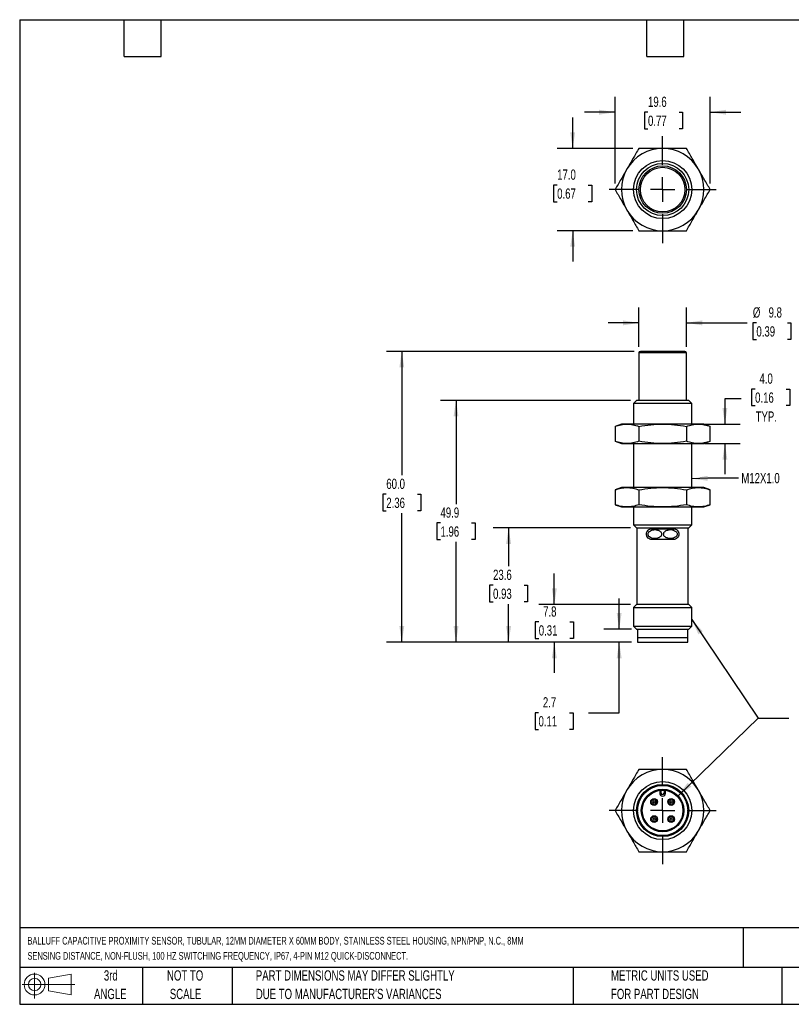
# Model space of a CAD drawing. Header units: millimetres. Extents: x 6 to 273, y 6 to 210.
# Tile 1 of 2: x 6 to 166, y 6 to 210. Entities that reach past the tile are written whole.
import ezdxf

# ---------------------------------------------------------------- set-up
doc = ezdxf.new("R2010")
doc.units = ezdxf.units.MM
doc.linetypes.add('CENTERX2', pattern=[20.32, 12.7, -2.54, 2.54, -2.54])
doc.layers.add('CENTER', color=40, linetype='CENTERX2')
doc.layers.add('DIMENSIONS', color=140, linetype='Continuous', lineweight=25)
doc.layers.add('TEXT', color=140, linetype='Continuous', lineweight=25)
doc.styles.add('SLDTEXTSTYLE0', font='TXT', dxfattribs={"width": 0.7})
doc.dimstyles.new('SLDDIMSTYLE0', dxfattribs={"dimtxt": 2.158008, "dimasz": 3.302, "dimexe": 0, "dimexo": 0.0625, "dimgap": 0.539502, "dimtad": 0, "dimtih": 1, "dimtoh": 1, "dimrnd": 1e-09, "dimzin": 4, "dimdsep": 46, "dimtxsty": 'SLDTEXTSTYLE0', "dimsah": 1, "dimcen": 0.09, "dimadec": 0, "dimazin": 1, "dimtfac": 1, "dimtmove": 0, "dimatfit": 0, "dimfxl": 0, "dimfrac": 2, "dimtolj": 1, "dimtzin": 12, "dimarcsym": 0})
doc.dimstyles.new('SLDDIMSTYLE1', dxfattribs={"dimtxt": 2.158008, "dimasz": 3.302, "dimexe": 0, "dimexo": 0.0625, "dimgap": 0.539502, "dimtad": 0, "dimtih": 1, "dimtoh": 1, "dimrnd": 1e-09, "dimzin": 12, "dimdsep": 46, "dimtxsty": 'SLDTEXTSTYLE0', "dimsah": 1, "dimcen": 0.09, "dimadec": 0, "dimazin": 3, "dimtfac": 1, "dimtmove": 0, "dimatfit": 0, "dimfxl": 0, "dimfrac": 2, "dimtolj": 1, "dimtzin": 12, "dimarcsym": 0})
doc.dimstyles.new('SLDDIMSTYLE2', dxfattribs={"dimtxt": 2.158008, "dimasz": 3.302, "dimexe": 0, "dimexo": 0.0625, "dimgap": 0.539502, "dimtad": 0, "dimtih": 1, "dimtoh": 1, "dimrnd": 1e-09, "dimzin": 12, "dimdsep": 46, "dimtxsty": 'SLDTEXTSTYLE0', "dimsah": 1, "dimcen": 0.09, "dimadec": 0, "dimazin": 3, "dimtfac": 1, "dimtofl": 0, "dimtmove": 0, "dimatfit": 3, "dimfxl": 0, "dimfrac": 2, "dimtolj": 1, "dimtzin": 12, "dimarcsym": 0})
doc.dimstyles.new('SLDDIMSTYLE3', dxfattribs={"dimtxt": 2.158008, "dimasz": 3.302, "dimexe": 0, "dimexo": 0.0625, "dimgap": 0.539502, "dimtad": 0, "dimtih": 1, "dimtoh": 1, "dimrnd": 1e-09, "dimzin": 4, "dimdsep": 46, "dimtxsty": 'SLDTEXTSTYLE0', "dimsah": 1, "dimcen": 0.09, "dimadec": 0, "dimazin": 1, "dimtfac": 1, "dimtofl": 0, "dimtmove": 0, "dimatfit": 3, "dimfxl": 0, "dimfrac": 2, "dimtolj": 1, "dimtzin": 12, "dimarcsym": 0})
doc.dimstyles.new('SLDDIMSTYLE4', dxfattribs={"dimtxt": 0.18, "dimasz": 3.302, "dimexe": 0, "dimexo": 0.0625, "dimgap": 0, "dimtad": 0, "dimtih": 1, "dimtoh": 1, "dimdec": 0, "dimrnd": 1e-09, "dimzin": 0, "dimdsep": 46, "dimtxsty": 'Standard', "dimsah": 1, "dimcen": 0.09, "dimadec": 0, "dimazin": 0, "dimtfac": 3.302, "dimtdec": 0, "dimtofl": 0, "dimtmove": 0, "dimatfit": 3, "dimfxl": 0, "dimfrac": 2, "dimtolj": 1, "dimtzin": 0, "dimarcsym": 0})

# ---------------------------------------------------------------- blocks, each defined once
blk = doc.blocks.new('Block11')
at = {"color": 7, "linetype": 'Continuous', "lineweight": 18}
for p, q in [((2.59, 5.31), (2.59, 0)), ((5.48, 4.17), (10.18, 5.03)), ((5.48, 1.6), (5.48, 4.17)), ((10.18, 5.03), (10.18, 0.73)), ((0, 2.88), (10.87, 2.88)), ((5.48, 1.6), (10.18, 0.73))]:
    blk.add_line(p, q, dxfattribs=at)
for radius in [2.15, 1.29]:
    blk.add_circle((2.59, 2.88), radius, dxfattribs=at)
blk = doc.blocks.new('Block12')
at = {"color": 7, "linetype": 'Continuous'}
blk.add_blockref('Block11', (0, 0), dxfattribs=at)
blk = doc.blocks.new('SW_NOTE_0')
at = {"layer": 'TEXT', "color": 0, "char_height": 1.5875, "attachment_point": 1, "style": 'SLDTEXTSTYLE0'}
for s, insert in [('BALLUFF CAPACITIVE PROXIMITY SENSOR, TUBULAR, 12MM DIAMETER X 60MM BODY, STAINLESS STEEL HOUSING, NPN/PNP, N.C., 8MM', (0, 2.05)), ('SENSING DISTANCE, NON-FLUSH, 100 HZ SWITCHING FREQUENCY, IP67, 4-PIN M12 QUICK-DISCONNECT.', (0, -1.07))]:
    blk.add_mtext(s, dxfattribs=dict(at, insert=insert))
blk = doc.blocks.new('SW_NOTE_0_3')
at = {"layer": 'TEXT', "color": 0, "char_height": 2.1167, "attachment_point": 1, "style": 'SLDTEXTSTYLE0'}
for s, insert in [('PART DIMENSIONS MAY DIFFER SLIGHTLY', (0, 2.73)), ("DUE TO MANUFACTURER'S VARIANCES", (0, -1.09))]:
    blk.add_mtext(s, dxfattribs=dict(at, insert=insert))
blk = doc.blocks.new('SW_NOTE_0_4')
at = {"layer": 'TEXT', "color": 0, "char_height": 2.117, "attachment_point": 2, "style": 'SLDTEXTSTYLE0'}
for s, insert in [('NOT TO', (5.26, 2.73)), ('SCALE', (5.35, -1.09))]:
    blk.add_mtext(s, dxfattribs=dict(at, insert=insert))
blk = doc.blocks.new('SW_NOTE_0_5')
at = {"layer": 'TEXT', "color": 0, "char_height": 2.117, "attachment_point": 2, "style": 'SLDTEXTSTYLE0'}
for s, insert in [('3rd', (2.32, 2.73)), ('ANGLE', (2.22, -1.09))]:
    blk.add_mtext(s, dxfattribs=dict(at, insert=insert))
blk = doc.blocks.new('SW_NOTE_0_6')
at = {"layer": 'TEXT', "color": 0, "char_height": 2.1167, "attachment_point": 1, "style": 'SLDTEXTSTYLE0'}
for s, insert in [('METRIC UNITS USED', (0, 2.73)), ('FOR PART DESIGN', (0, -1.09))]:
    blk.add_mtext(s, dxfattribs=dict(at, insert=insert))
blk = doc.blocks.new('_D')
at = {"layer": 'DIMENSIONS'}
for p, q in [((158.24, 133.33), (157.52, 133.33)), ((157.52, 133.33), (157.52, 129.9)), ((164.66, 133.33), (165.38, 133.33)), ((165.38, 133.33), (165.38, 129.9)), ((155.34, 131.31), (152, 131.31)), ((152, 131.31), (152, 126.08)), ((157.52, 129.9), (158.24, 129.9)), ((165.38, 129.9), (164.66, 129.9)), ((147.77, 126.08), (155.18, 126.08)), ((147.77, 122.08), (155.18, 122.08)), ((152, 122.08), (152, 115.73))]:
    blk.add_line(p, q, dxfattribs=at)
for points in [[(152, 126.08), (152.51, 129.39), (151.5, 129.39)], [(152, 122.08), (151.5, 118.78), (152.51, 118.78)]]:
    blk.add_solid(points, dxfattribs=at)
at = {"layer": 'DIMENSIONS', "char_height": 2.117, "attachment_point": 1, "style": 'SLDTEXTSTYLE0'}
for s, insert in [('4.0', (159.14, 136.54)), ('0.16', (158.24, 132.62)), ('TYP.', (158.35, 128.71))]:
    blk.add_mtext(s, dxfattribs=dict(at, insert=insert))
blk = doc.blocks.new('_D_1')
at = {"layer": 'DIMENSIONS'}
for p, q in [((134.24, 142.05), (134.24, 150.16)), ((144.04, 142.05), (144.04, 150.16)), ((134.24, 146.98), (127.89, 146.98)), ((144.04, 146.98), (156.58, 146.98)), ((158.51, 146.98), (157.78, 146.98)), ((157.78, 146.98), (157.78, 143.55)), ((164.92, 146.98), (165.65, 146.98)), ((165.65, 146.98), (165.65, 143.55)), ((157.78, 143.55), (158.51, 143.55)), ((165.65, 143.55), (164.92, 143.55))]:
    blk.add_line(p, q, dxfattribs=at)
for points in [[(134.24, 146.98), (130.94, 147.49), (130.94, 146.47)], [(144.04, 146.98), (147.34, 146.47), (147.34, 147.49)]]:
    blk.add_solid(points, dxfattribs=at)
at = {"layer": 'DIMENSIONS', "char_height": 2.117, "attachment_point": 1, "style": 'SLDTEXTSTYLE0'}
for s, insert in [('%%c', (157.78, 150.19)), ('9.8', (161.03, 150.19)), ('0.39', (158.51, 146.28))]:
    blk.add_mtext(s, dxfattribs=dict(at, insert=insert))
blk = doc.blocks.new('_D_2')
at = {"layer": 'DIMENSIONS'}
for p, q in [((130.17, 83.78), (130.17, 90.13)), ((132.68, 83.78), (126.99, 83.78)), ((132.7, 81.08), (126.99, 81.08)), ((130.17, 66.52), (130.17, 81.08)), ((113.51, 66.52), (112.79, 66.52)), ((112.79, 66.52), (112.79, 63.09)), ((119.93, 66.52), (120.65, 66.52)), ((120.65, 66.52), (120.65, 63.09)), ((123.82, 66.52), (130.17, 66.52)), ((112.79, 63.09), (113.51, 63.09)), ((120.65, 63.09), (119.93, 63.09))]:
    blk.add_line(p, q, dxfattribs=at)
for points in [[(130.17, 83.78), (130.67, 87.09), (129.66, 87.09)], [(130.17, 81.08), (129.66, 77.78), (130.67, 77.78)]]:
    blk.add_solid(points, dxfattribs=at)
at = {"layer": 'DIMENSIONS', "char_height": 2.117, "attachment_point": 1, "style": 'SLDTEXTSTYLE0'}
for s, insert in [('2.7', (114.41, 69.73)), ('0.11', (113.51, 65.82))]:
    blk.add_mtext(s, dxfattribs=dict(at, insert=insert))
blk = doc.blocks.new('_D_3')
at = {"layer": 'DIMENSIONS'}
for p, q in [((116.77, 88.88), (116.77, 95.23)), ((132.49, 88.88), (113.59, 88.88)), ((113.56, 85.27), (112.84, 85.27)), ((112.84, 85.27), (112.84, 81.84)), ((119.98, 85.27), (120.7, 85.27)), ((120.7, 85.27), (120.7, 81.84)), ((112.84, 81.84), (113.56, 81.84)), ((120.7, 81.84), (119.98, 81.84)), ((132.7, 81.08), (113.59, 81.08)), ((116.77, 81.08), (116.77, 74.73))]:
    blk.add_line(p, q, dxfattribs=at)
for points in [[(116.77, 88.88), (117.28, 92.19), (116.26, 92.19)], [(116.77, 81.08), (116.26, 77.78), (117.28, 77.78)]]:
    blk.add_solid(points, dxfattribs=at)
at = {"layer": 'DIMENSIONS', "char_height": 2.117, "attachment_point": 1, "style": 'SLDTEXTSTYLE0'}
for s, insert in [('7.8', (114.46, 88.48)), ('0.31', (113.56, 84.57))]:
    blk.add_mtext(s, dxfattribs=dict(at, insert=insert))
blk = doc.blocks.new('_D_4')
at = {"layer": 'DIMENSIONS'}
for p, q in [((132.49, 104.68), (104.15, 104.68)), ((107.33, 104.68), (107.33, 96.75)), ((104.12, 92.84), (103.4, 92.84)), ((103.4, 92.84), (103.4, 89.41)), ((110.53, 92.84), (111.26, 92.84)), ((111.26, 92.84), (111.26, 89.41)), ((103.4, 89.41), (104.12, 89.41)), ((111.26, 89.41), (110.53, 89.41)), ((107.33, 81.08), (107.33, 88.93)), ((132.7, 81.08), (104.15, 81.08))]:
    blk.add_line(p, q, dxfattribs=at)
for points in [[(107.33, 104.68), (106.82, 101.38), (107.84, 101.38)], [(107.33, 81.08), (107.84, 84.39), (106.82, 84.39)]]:
    blk.add_solid(points, dxfattribs=at)
at = {"layer": 'DIMENSIONS', "char_height": 2.117, "attachment_point": 1, "style": 'SLDTEXTSTYLE0'}
for s, insert in [('23.6', (104.12, 96.05)), ('0.93', (104.12, 92.14))]:
    blk.add_mtext(s, dxfattribs=dict(at, insert=insert))
blk = doc.blocks.new('_D_5')
at = {"layer": 'DIMENSIONS'}
for p, q in [((132.49, 130.98), (93.29, 130.98)), ((96.47, 130.98), (96.47, 109.59)), ((93.26, 105.68), (92.54, 105.68)), ((92.54, 105.68), (92.54, 102.25)), ((99.67, 105.68), (100.4, 105.68)), ((100.4, 105.68), (100.4, 102.25)), ((92.54, 102.25), (93.26, 102.25)), ((96.47, 81.08), (96.47, 101.77)), ((100.4, 102.25), (99.67, 102.25)), ((132.7, 81.08), (93.29, 81.08))]:
    blk.add_line(p, q, dxfattribs=at)
for points in [[(96.47, 130.98), (95.96, 127.68), (96.98, 127.68)], [(96.47, 81.08), (96.98, 84.39), (95.96, 84.39)]]:
    blk.add_solid(points, dxfattribs=at)
at = {"layer": 'DIMENSIONS', "char_height": 2.117, "attachment_point": 1, "style": 'SLDTEXTSTYLE0'}
for s, insert in [('49.9', (93.26, 108.89)), ('1.96', (93.26, 104.98))]:
    blk.add_mtext(s, dxfattribs=dict(at, insert=insert))
blk = doc.blocks.new('_D_6')
at = {"layer": 'DIMENSIONS'}
for p, q in [((133.27, 141.08), (82.1, 141.08)), ((85.27, 141.08), (85.27, 115.52)), ((82.07, 111.61), (81.34, 111.61)), ((81.34, 111.61), (81.34, 108.18)), ((88.48, 111.61), (89.21, 111.61)), ((89.21, 111.61), (89.21, 108.18)), ((81.34, 108.18), (82.07, 108.18)), ((89.21, 108.18), (88.48, 108.18)), ((85.27, 81.08), (85.27, 107.69)), ((132.7, 81.08), (82.1, 81.08))]:
    blk.add_line(p, q, dxfattribs=at)
for points in [[(85.27, 141.08), (84.77, 137.78), (85.78, 137.78)], [(85.27, 81.08), (85.78, 84.39), (84.77, 84.39)]]:
    blk.add_solid(points, dxfattribs=at)
at = {"layer": 'DIMENSIONS', "char_height": 2.117, "attachment_point": 1, "style": 'SLDTEXTSTYLE0'}
for s, insert in [('60.0', (82.07, 114.82)), ('2.36', (82.07, 110.9))]:
    blk.add_mtext(s, dxfattribs=dict(at, insert=insert))
blk = doc.blocks.new('_D_7')
at = {"layer": 'DIMENSIONS'}
for p, q in [((129.33, 175.77), (129.33, 193.63)), ((148.96, 175.77), (148.96, 193.63)), ((129.33, 190.46), (122.98, 190.46)), ((136.12, 190.46), (135.4, 190.46)), ((135.4, 190.46), (135.4, 187.03)), ((142.53, 190.46), (143.26, 190.46)), ((143.26, 190.46), (143.26, 187.03)), ((148.96, 190.46), (155.31, 190.46)), ((135.4, 187.03), (136.12, 187.03)), ((143.26, 187.03), (142.53, 187.03))]:
    blk.add_line(p, q, dxfattribs=at)
for points in [[(129.33, 190.46), (126.03, 190.96), (126.03, 189.95)], [(148.96, 190.46), (152.26, 189.95), (152.26, 190.96)]]:
    blk.add_solid(points, dxfattribs=at)
at = {"layer": 'DIMENSIONS', "char_height": 2.117, "attachment_point": 1, "style": 'SLDTEXTSTYLE0'}
for s, insert in [('19.6', (136.12, 193.67)), ('0.77', (136.12, 189.75))]:
    blk.add_mtext(s, dxfattribs=dict(at, insert=insert))
blk = doc.blocks.new('_D_8')
at = {"layer": 'DIMENSIONS'}
for p, q in [((120.57, 183), (120.57, 189.35)), ((132.96, 183), (117.39, 183)), ((117.36, 175.42), (116.63, 175.42)), ((116.63, 175.42), (116.63, 171.99)), ((123.77, 175.42), (124.5, 175.42)), ((124.5, 175.42), (124.5, 171.99)), ((116.63, 171.99), (117.36, 171.99)), ((124.5, 171.99), (123.77, 171.99)), ((132.96, 166), (117.39, 166)), ((120.57, 166), (120.57, 159.65))]:
    blk.add_line(p, q, dxfattribs=at)
for points in [[(120.57, 183), (121.07, 186.3), (120.06, 186.3)], [(120.57, 166), (120.06, 162.69), (121.07, 162.69)]]:
    blk.add_solid(points, dxfattribs=at)
at = {"layer": 'DIMENSIONS', "char_height": 2.117, "attachment_point": 1, "style": 'SLDTEXTSTYLE0'}
for s, insert in [('17.0', (117.36, 178.64)), ('0.67', (117.36, 174.72))]:
    blk.add_mtext(s, dxfattribs=dict(at, insert=insert))
blk = doc.blocks.new('SW_CENTERMARKSYMBOL_0')
at = {"layer": 'CENTER', "color": 0}
for p, q in [((0, 5.08), (0, 11.04)), ((0, 0), (0, 2.54)), ((-5.08, 0), (-11.04, 0)), ((0, 0), (-2.54, 0)), ((0, 0), (0, -2.54)), ((0, 0), (2.54, 0)), ((5.08, 0), (11.04, 0)), ((0, -5.08), (0, -11.04))]:
    blk.add_line(p, q, dxfattribs=at)
blk = doc.blocks.new('SW_CENTERMARKSYMBOL_1')
at = {"layer": 'CENTER', "color": 0}
for p, q in [((0, 5.08), (0, 11.04)), ((0, 0), (0, 2.54)), ((-5.08, 0), (-11.04, 0)), ((0, 0), (-2.54, 0)), ((0, 0), (0, -2.54)), ((0, 0), (2.54, 0)), ((5.08, 0), (11.04, 0)), ((0, -5.08), (0, -11.04))]:
    blk.add_line(p, q, dxfattribs=at)

msp = doc.modelspace()

# ---------------------------------------------------------------- linework, layer by layer
for p, q in [((134.242, 140.783), (134.242, 130.983)), ((144.042, 140.783), (134.242, 140.783)), ((143.742, 141.083), (134.542, 141.083)), ((144.042, 130.983), (144.042, 140.783)), ((133.756, 130.983), (133.142, 130.37)), ((133.142, 130.37), (133.142, 126.083)), ((145.142, 130.37), (133.142, 130.37)), ((144.529, 130.983), (133.756, 130.983)), ((145.142, 130.37), (144.529, 130.983)), ((145.142, 126.083), (145.142, 130.37)), ((130.642, 126.083), (129.327, 125.605)), ((131.781, 126.083), (130.642, 126.083)), ((139.142, 126.083), (131.781, 126.083)), ((146.503, 126.083), (139.142, 126.083)), ((147.642, 126.083), (146.503, 126.083)), ((148.957, 125.605), (147.642, 126.083)), ((129.327, 125.605), (129.327, 122.562)), ((134.235, 125.605), (134.235, 122.562)), ((144.049, 125.605), (144.049, 122.562)), ((148.957, 122.562), (148.957, 125.605)), ((129.327, 122.562), (130.642, 122.083)), ((130.642, 122.083), (131.781, 122.083)), ((131.781, 122.083), (139.142, 122.083)), ((133.142, 122.083), (133.142, 112.983)), ((139.142, 122.083), (146.503, 122.083)), ((145.142, 112.983), (145.142, 122.083)), ((146.503, 122.083), (147.642, 122.083)), ((147.642, 122.083), (148.957, 122.562)), ((130.642, 112.983), (129.327, 112.505)), ((129.327, 112.505), (129.327, 109.462)), ((131.781, 112.983), (130.642, 112.983)), ((139.142, 112.983), (131.781, 112.983)), ((134.235, 112.505), (134.235, 109.462)), ((146.503, 112.983), (139.142, 112.983)), ((144.049, 112.505), (144.049, 109.462)), ((147.642, 112.983), (146.503, 112.983)), ((148.957, 112.505), (147.642, 112.983)), ((148.957, 109.462), (148.957, 112.505)), ((129.327, 109.462), (130.642, 108.983)), ((130.642, 108.983), (131.781, 108.983)), ((131.781, 108.983), (139.142, 108.983)), ((133.142, 108.983), (133.142, 105.297)), ((139.142, 108.983), (146.503, 108.983)), ((145.142, 105.297), (145.142, 108.983)), ((146.503, 108.983), (147.642, 108.983)), ((147.642, 108.983), (148.957, 109.462)), ((133.142, 105.297), (133.756, 104.683)), ((133.142, 105.297), (145.142, 105.297)), ((133.756, 104.683), (139.142, 104.683)), ((133.842, 104.683), (133.842, 88.883)), ((136.892, 104.483), (141.392, 104.483)), ((139.142, 104.683), (144.529, 104.683)), ((144.442, 88.883), (144.442, 104.683)), ((144.529, 104.683), (145.142, 105.297)), ((141.392, 102.283), (136.892, 102.283)), ((133.756, 88.883), (133.142, 88.27)), ((133.142, 88.27), (133.142, 84.397)), ((133.142, 88.27), (145.142, 88.27)), ((144.529, 88.883), (133.756, 88.883)), ((145.142, 88.27), (144.529, 88.883)), ((145.142, 84.397), (145.142, 88.27)), ((133.142, 84.397), (133.756, 83.783)), ((133.142, 84.397), (145.142, 84.397)), ((133.756, 83.783), (139.142, 83.783)), ((133.947, 83.783), (133.947, 82.083)), ((139.142, 83.783), (144.529, 83.783)), ((144.337, 82.083), (144.337, 83.783)), ((144.529, 83.783), (145.142, 84.397)), ((133.947, 82.083), (144.337, 82.083)), ((133.967, 82.083), (133.967, 81.083)), ((144.317, 81.083), (144.317, 82.083)), ((133.967, 81.083), (144.317, 81.083)), ((138.542, 50.493), (138.542, 49.936)), ((138.842, 49.936), (138.542, 49.936)), ((138.842, 49.936), (138.842, 50.525)), ((139.442, 50.525), (139.442, 49.936)), ((139.742, 49.936), (139.442, 49.936)), ((139.742, 49.936), (139.742, 50.493)), ((133.947, 47.386), (134.075, 47.386)), ((144.337, 47.386), (144.209, 47.386)), ((134.075, 45.286), (133.947, 45.286)), ((144.337, 45.286), (144.209, 45.286))]:
    msp.add_line(p, q)
for centre, radius in [((139.142, 174.495), 6), ((139.142, 174.495), 5.386), ((139.142, 174.495), 4.9), ((139.142, 174.495), 4.6), ((139.142, 46.336), 6), ((139.142, 46.336), 5.386), ((139.142, 46.336), 5.175), ((139.142, 46.336), 4.4), ((139.142, 46.336), 4.2), ((137.374, 48.104), 0.7), ((140.91, 48.104), 0.7), ((137.374, 48.104), 0.5), ((137.374, 48.104), 0.21), ((140.91, 48.104), 0.5), ((140.91, 48.104), 0.21), ((137.374, 44.568), 0.7), ((137.374, 44.568), 0.5), ((137.374, 44.568), 0.21), ((140.91, 44.568), 0.7), ((140.91, 44.568), 0.5), ((140.91, 44.568), 0.21)]:
    msp.add_circle(centre, radius)
for centre, radius, start, end in [((139.142, 174.495), 8.5, 90, 150), ((139.142, 174.495), 8.5, 30, 90), ((139.142, 174.495), 8.5, 150, 210), ((139.142, 174.495), 8.5, 330, 30), ((139.142, 174.495), 8.5, 210, 270), ((139.142, 174.495), 8.5, 270, 330), ((134.542, 140.783), 0.3, 90, 180), ((143.742, 140.783), 0.3, 360, 90), ((139.142, 46.336), 8.5, 90, 150), ((139.142, 46.336), 8.5, 30, 90), ((139.142, 46.336), 5.3, 11.42665, 168.57335), ((139.142, 46.336), 8.5, 150, 210), ((139.142, 49.936), 0.6, 180, 0), ((139.142, 49.936), 0.3, 180, 0), ((139.142, 46.336), 8.5, 330, 30), ((139.142, 46.336), 5.3, 191.42665, 348.57335), ((139.142, 46.336), 8.5, 210, 270), ((139.142, 46.336), 8.5, 270, 330)]:
    msp.add_arc(centre, radius, start, end)
for points, knots in [([(134.235, 182.995), (133.829, 182.293), (133.422, 181.588), (132.604, 180.172), (132.194, 179.46), (131.781, 178.745)], [0, 0, 0, 0, 0.5, 0.5, 1, 1, 1, 1]), ([(139.142, 182.995), (138.316, 182.995), (137.495, 182.995), (135.86, 182.995), (135.046, 182.995), (134.235, 182.995)], [0, 0, 0, 0, 0.5, 0.5, 1, 1, 1, 1]), ([(144.049, 182.995), (143.238, 182.995), (142.424, 182.995), (140.789, 182.995), (139.968, 182.995), (139.142, 182.995)], [0, 0, 0, 0, 0.5, 0.5, 1, 1, 1, 1]), ([(146.503, 178.745), (146.09, 179.46), (145.68, 180.172), (144.862, 181.588), (144.455, 182.293), (144.049, 182.995)], [0, 0, 0, 0, 0.5, 0.5, 1, 1, 1, 1]), ([(131.781, 178.745), (131.368, 178.03), (130.957, 177.319), (130.14, 175.903), (129.733, 175.198), (129.327, 174.495)], [0, 0, 0, 0, 0.5, 0.5, 1, 1, 1, 1]), ([(148.957, 174.495), (148.551, 175.198), (148.144, 175.903), (147.327, 177.319), (146.916, 178.03), (146.503, 178.745)], [0, 0, 0, 0, 0.5, 0.5, 1, 1, 1, 1]), ([(129.327, 174.495), (129.733, 173.793), (130.14, 173.088), (130.957, 171.672), (131.368, 170.96), (131.781, 170.245)], [0, 0, 0, 0, 0.5, 0.5, 1, 1, 1, 1]), ([(146.503, 170.245), (146.916, 170.96), (147.327, 171.672), (148.144, 173.088), (148.551, 173.793), (148.957, 174.495)], [0, 0, 0, 0, 0.5, 0.5, 1, 1, 1, 1]), ([(131.781, 170.245), (132.194, 169.53), (132.604, 168.819), (133.422, 167.403), (133.829, 166.698), (134.235, 165.995)], [0, 0, 0, 0, 0.5, 0.5, 1, 1, 1, 1]), ([(144.049, 165.995), (144.455, 166.698), (144.862, 167.403), (145.68, 168.819), (146.09, 169.53), (146.503, 170.245)], [0, 0, 0, 0, 0.5, 0.5, 1, 1, 1, 1]), ([(134.235, 165.995), (135.046, 165.995), (135.86, 165.995), (137.495, 165.995), (138.316, 165.995), (139.142, 165.995)], [0, 0, 0, 0, 0.5, 0.5, 1, 1, 1, 1]), ([(139.142, 165.995), (139.968, 165.995), (140.789, 165.995), (142.424, 165.995), (143.238, 165.995), (144.049, 165.995)], [0, 0, 0, 0, 0.5, 0.5, 1, 1, 1, 1]), ([(129.327, 125.605), (129.733, 125.752), (130.14, 125.873), (130.957, 126.039), (131.368, 126.083), (131.781, 126.083)], [0, 0, 0, 0, 0.5, 0.5, 1, 1, 1, 1]), ([(131.781, 126.083), (132.194, 126.083), (132.604, 126.039), (133.422, 125.873), (133.829, 125.752), (134.235, 125.605)], [0, 0, 0, 0, 0.5, 0.5, 1, 1, 1, 1]), ([(134.235, 125.605), (135.046, 125.752), (135.86, 125.873), (137.495, 126.039), (138.316, 126.083), (139.142, 126.083)], [0, 0, 0, 0, 0.5, 0.5, 1, 1, 1, 1]), ([(139.142, 126.083), (139.968, 126.083), (140.789, 126.039), (142.424, 125.873), (143.238, 125.752), (144.049, 125.605)], [0, 0, 0, 0, 0.5, 0.5, 1, 1, 1, 1]), ([(144.049, 125.605), (144.455, 125.752), (144.862, 125.873), (145.68, 126.039), (146.09, 126.083), (146.503, 126.083)], [0, 0, 0, 0, 0.5, 0.5, 1, 1, 1, 1]), ([(146.503, 126.083), (146.916, 126.083), (147.327, 126.039), (148.144, 125.873), (148.551, 125.752), (148.957, 125.605)], [0, 0, 0, 0, 0.5, 0.5, 1, 1, 1, 1]), ([(131.781, 122.083), (131.368, 122.083), (130.957, 122.128), (130.14, 122.294), (129.733, 122.414), (129.327, 122.562)], [0, 0, 0, 0, 0.5, 0.5, 1, 1, 1, 1]), ([(134.235, 122.562), (133.829, 122.414), (133.422, 122.294), (132.604, 122.128), (132.194, 122.083), (131.781, 122.083)], [0, 0, 0, 0, 0.5, 0.5, 1, 1, 1, 1]), ([(139.142, 122.083), (138.316, 122.083), (137.495, 122.128), (135.86, 122.294), (135.046, 122.414), (134.235, 122.562)], [0, 0, 0, 0, 0.5, 0.5, 1, 1, 1, 1]), ([(144.049, 122.562), (143.238, 122.414), (142.424, 122.294), (140.789, 122.128), (139.968, 122.083), (139.142, 122.083)], [0, 0, 0, 0, 0.5, 0.5, 1, 1, 1, 1]), ([(146.503, 122.083), (146.09, 122.083), (145.68, 122.128), (144.862, 122.294), (144.455, 122.414), (144.049, 122.562)], [0, 0, 0, 0, 0.5, 0.5, 1, 1, 1, 1]), ([(148.957, 122.562), (148.551, 122.414), (148.144, 122.294), (147.327, 122.128), (146.916, 122.083), (146.503, 122.083)], [0, 0, 0, 0, 0.5, 0.5, 1, 1, 1, 1]), ([(129.327, 112.505), (129.733, 112.652), (130.14, 112.773), (130.957, 112.939), (131.368, 112.983), (131.781, 112.983)], [0, 0, 0, 0, 0.5, 0.5, 1, 1, 1, 1]), ([(131.781, 112.983), (132.194, 112.983), (132.604, 112.939), (133.422, 112.773), (133.829, 112.652), (134.235, 112.505)], [0, 0, 0, 0, 0.5, 0.5, 1, 1, 1, 1]), ([(134.235, 112.505), (135.046, 112.652), (135.86, 112.773), (137.495, 112.939), (138.316, 112.983), (139.142, 112.983)], [0, 0, 0, 0, 0.5, 0.5, 1, 1, 1, 1]), ([(139.142, 112.983), (139.968, 112.983), (140.789, 112.939), (142.424, 112.773), (143.238, 112.652), (144.049, 112.505)], [0, 0, 0, 0, 0.5, 0.5, 1, 1, 1, 1]), ([(144.049, 112.505), (144.455, 112.652), (144.862, 112.773), (145.68, 112.939), (146.09, 112.983), (146.503, 112.983)], [0, 0, 0, 0, 0.5, 0.5, 1, 1, 1, 1]), ([(146.503, 112.983), (146.916, 112.983), (147.327, 112.939), (148.144, 112.773), (148.551, 112.652), (148.957, 112.505)], [0, 0, 0, 0, 0.5, 0.5, 1, 1, 1, 1]), ([(131.781, 108.983), (131.368, 108.983), (130.957, 109.028), (130.14, 109.194), (129.733, 109.314), (129.327, 109.462)], [0, 0, 0, 0, 0.5, 0.5, 1, 1, 1, 1]), ([(134.235, 109.462), (133.829, 109.314), (133.422, 109.194), (132.604, 109.028), (132.194, 108.983), (131.781, 108.983)], [0, 0, 0, 0, 0.5, 0.5, 1, 1, 1, 1]), ([(139.142, 108.983), (138.316, 108.983), (137.495, 109.028), (135.86, 109.194), (135.046, 109.314), (134.235, 109.462)], [0, 0, 0, 0, 0.5, 0.5, 1, 1, 1, 1]), ([(144.049, 109.462), (143.238, 109.314), (142.424, 109.194), (140.789, 109.028), (139.968, 108.983), (139.142, 108.983)], [0, 0, 0, 0, 0.5, 0.5, 1, 1, 1, 1]), ([(146.503, 108.983), (146.09, 108.983), (145.68, 109.028), (144.862, 109.194), (144.455, 109.314), (144.049, 109.462)], [0, 0, 0, 0, 0.5, 0.5, 1, 1, 1, 1]), ([(148.957, 109.462), (148.551, 109.314), (148.144, 109.194), (147.327, 109.028), (146.916, 108.983), (146.503, 108.983)], [0, 0, 0, 0, 0.5, 0.5, 1, 1, 1, 1]), ([(136.892, 102.283), (136.749, 102.283), (136.614, 102.31), (136.356, 102.413), (136.24, 102.486), (136.035, 102.679), (135.951, 102.793), (135.858, 102.999), (135.834, 103.071), (135.801, 103.222), (135.792, 103.301), (135.791, 103.535), (135.825, 103.692), (135.947, 103.967), (136.033, 104.085), (136.236, 104.278), (136.355, 104.353), (136.61, 104.455), (136.749, 104.483), (136.892, 104.483)], [0, 0, 0, 0, 0.125, 0.125, 0.25, 0.25, 0.375, 0.375, 0.4375, 0.4375, 0.5, 0.5, 0.625, 0.625, 0.75, 0.75, 0.875, 0.875, 1, 1, 1, 1]), ([(136.434, 102.815), (136.35, 102.875), (136.278, 102.954), (136.174, 103.148), (136.142, 103.263), (136.142, 103.502), (136.173, 103.618), (136.279, 103.813), (136.35, 103.892), (136.434, 103.952)], [0, 0, 0, 0, 0.25, 0.25, 0.5, 0.5, 0.75, 0.75, 1, 1, 1, 1]), ([(136.434, 103.952), (136.583, 104.059), (136.746, 104.144), (137.012, 104.236), (137.106, 104.26), (137.295, 104.295), (137.391, 104.305), (137.685, 104.313), (137.891, 104.288), (138.285, 104.17), (138.477, 104.076), (138.65, 103.952)], [0, 0, 0, 0, 0.25, 0.25, 0.375, 0.375, 0.5, 0.5, 0.75, 0.75, 1, 1, 1, 1]), ([(138.65, 103.952), (138.741, 103.887), (138.814, 103.801), (138.915, 103.605), (138.942, 103.495), (138.942, 103.273), (138.915, 103.162), (138.814, 102.966), (138.741, 102.88), (138.65, 102.815)], [0, 0, 0, 0, 0.25, 0.25, 0.5, 0.5, 0.75, 0.75, 1, 1, 1, 1]), ([(139.634, 102.815), (139.543, 102.88), (139.47, 102.966), (139.369, 103.162), (139.342, 103.272), (139.342, 103.494), (139.369, 103.604), (139.47, 103.801), (139.543, 103.887), (139.634, 103.952)], [0, 0, 0, 0, 0.25, 0.25, 0.5, 0.5, 0.75, 0.75, 1, 1, 1, 1]), ([(139.634, 103.952), (139.806, 104.076), (139.994, 104.168), (140.393, 104.288), (140.594, 104.313), (140.992, 104.303), (141.181, 104.267), (141.538, 104.144), (141.701, 104.059), (141.85, 103.952)], [0, 0, 0, 0, 0.25, 0.25, 0.5, 0.5, 0.75, 0.75, 1, 1, 1, 1]), ([(141.392, 104.483), (141.535, 104.483), (141.67, 104.457), (141.928, 104.354), (142.044, 104.281), (142.249, 104.088), (142.333, 103.973), (142.426, 103.767), (142.45, 103.696), (142.483, 103.545), (142.492, 103.466), (142.493, 103.232), (142.459, 103.075), (142.337, 102.8), (142.251, 102.682), (142.048, 102.489), (141.929, 102.414), (141.674, 102.311), (141.535, 102.283), (141.392, 102.283)], [0, 0, 0, 0, 0.125, 0.125, 0.25, 0.25, 0.375, 0.375, 0.4375, 0.4375, 0.5, 0.5, 0.625, 0.625, 0.75, 0.75, 0.875, 0.875, 1, 1, 1, 1]), ([(141.85, 103.952), (141.934, 103.892), (142.006, 103.813), (142.11, 103.619), (142.142, 103.504), (142.142, 103.265), (142.111, 103.149), (142.006, 102.954), (141.934, 102.875), (141.85, 102.815)], [0, 0, 0, 0, 0.25, 0.25, 0.5, 0.5, 0.75, 0.75, 1, 1, 1, 1]), ([(138.65, 102.815), (138.478, 102.691), (138.29, 102.599), (137.891, 102.479), (137.69, 102.453), (137.292, 102.464), (137.103, 102.5), (136.746, 102.623), (136.583, 102.708), (136.434, 102.815)], [0, 0, 0, 0, 0.25, 0.25, 0.5, 0.5, 0.75, 0.75, 1, 1, 1, 1]), ([(141.85, 102.815), (141.701, 102.708), (141.538, 102.623), (141.272, 102.531), (141.178, 102.506), (140.989, 102.472), (140.893, 102.462), (140.599, 102.453), (140.393, 102.479), (139.999, 102.597), (139.807, 102.69), (139.634, 102.815)], [0, 0, 0, 0, 0.25, 0.25, 0.375, 0.375, 0.5, 0.5, 0.75, 0.75, 1, 1, 1, 1]), ([(134.235, 54.836), (133.829, 54.133), (133.422, 53.429), (132.604, 52.012), (132.194, 51.301), (131.781, 50.586)], [0, 0, 0, 0, 0.5, 0.5, 1, 1, 1, 1]), ([(139.142, 54.836), (138.316, 54.836), (137.495, 54.836), (135.86, 54.836), (135.046, 54.836), (134.235, 54.836)], [0, 0, 0, 0, 0.5, 0.5, 1, 1, 1, 1]), ([(144.049, 54.836), (143.238, 54.836), (142.424, 54.836), (140.789, 54.836), (139.968, 54.836), (139.142, 54.836)], [0, 0, 0, 0, 0.5, 0.5, 1, 1, 1, 1]), ([(146.503, 50.586), (146.09, 51.301), (145.68, 52.012), (144.862, 53.429), (144.455, 54.133), (144.049, 54.836)], [0, 0, 0, 0, 0.5, 0.5, 1, 1, 1, 1]), ([(131.781, 50.586), (131.368, 49.871), (130.957, 49.16), (130.14, 47.743), (129.733, 47.039), (129.327, 46.336)], [0, 0, 0, 0, 0.5, 0.5, 1, 1, 1, 1]), ([(148.957, 46.336), (148.551, 47.039), (148.144, 47.743), (147.327, 49.16), (146.916, 49.871), (146.503, 50.586)], [0, 0, 0, 0, 0.5, 0.5, 1, 1, 1, 1]), ([(129.327, 46.336), (129.733, 45.633), (130.14, 44.929), (130.957, 43.512), (131.368, 42.801), (131.781, 42.086)], [0, 0, 0, 0, 0.5, 0.5, 1, 1, 1, 1]), ([(146.503, 42.086), (146.916, 42.801), (147.327, 43.512), (148.144, 44.929), (148.551, 45.633), (148.957, 46.336)], [0, 0, 0, 0, 0.5, 0.5, 1, 1, 1, 1]), ([(131.781, 42.086), (132.194, 41.371), (132.604, 40.66), (133.422, 39.243), (133.829, 38.539), (134.235, 37.836)], [0, 0, 0, 0, 0.5, 0.5, 1, 1, 1, 1]), ([(144.049, 37.836), (144.455, 38.539), (144.862, 39.243), (145.68, 40.66), (146.09, 41.371), (146.503, 42.086)], [0, 0, 0, 0, 0.5, 0.5, 1, 1, 1, 1]), ([(134.235, 37.836), (135.046, 37.836), (135.86, 37.836), (137.495, 37.836), (138.316, 37.836), (139.142, 37.836)], [0, 0, 0, 0, 0.5, 0.5, 1, 1, 1, 1]), ([(139.142, 37.836), (139.968, 37.836), (140.789, 37.836), (142.424, 37.836), (143.238, 37.836), (144.049, 37.836)], [0, 0, 0, 0, 0.5, 0.5, 1, 1, 1, 1])]:
    msp.add_open_spline(points, degree=3, knots=knots)
at = {"layer": 'DIMENSIONS'}
msp.add_solid([(145.142, 114.826), (148.455, 114.399), (148.431, 115.415)], dxfattribs=at)
at = {"layer": 'TEXT'}
for p, q in [((6.35, 209.55), (273.05, 209.55)), ((6.35, 209.55), (6.35, 6.35)), ((27.94, 201.93), (27.94, 209.55)), ((35.56, 201.93), (35.56, 209.55)), ((135.89, 201.93), (135.89, 209.55)), ((143.51, 201.93), (143.51, 209.55)), ((27.94, 201.93), (35.56, 201.93)), ((135.89, 201.93), (143.51, 201.93)), ((273.05, 22.126), (6.35, 22.126)), ((155.759, 22.126), (155.759, 13.97)), ((273.05, 13.97), (6.35, 13.97)), ((31.75, 13.97), (31.75, 6.35)), ((50.212, 13.97), (50.212, 6.35)), ((120.646, 13.97), (120.646, 6.35)), ((163.78, 13.97), (163.78, 6.35)), ((6.35, 6.35), (273.05, 6.35))]:
    msp.add_line(p, q, dxfattribs=at)
at = {"layer": 'TEXT', "flags": 128}
msp.add_lwpolyline([(154.841, 114.908), (148.491, 114.908), (145.142, 114.826)], dxfattribs=at)

# ---------------------------------------------------------------- block references
at = {"layer": 'CENTER'}
for name, p in [('SW_CENTERMARKSYMBOL_0', (139.142, 174.495)), ('SW_CENTERMARKSYMBOL_1', (139.142, 46.336))]:
    msp.add_blockref(name, p, dxfattribs=at)
at = {"layer": 'TEXT'}
for name, p in [('SW_NOTE_0', (7.966, 18.216)), ('Block12', (6.838, 7.554)), ('SW_NOTE_0_5', (22.847, 10.635)), ('SW_NOTE_0_4', (35.257, 10.635)), ('SW_NOTE_0_3', (55.119, 10.635)), ('SW_NOTE_0_6', (128.478, 10.635))]:
    msp.add_blockref(name, p, dxfattribs=at)

# ---------------------------------------------------------------- texts
at = {"layer": 'TEXT', "insert": (155.392, 116), "char_height": 2.1167, "attachment_point": 1, "style": 'SLDTEXTSTYLE0'}
msp.add_mtext('M12X1.0', dxfattribs=at)

# ---------------------------------------------------------------- dimensions: what is measured, and where the dimension line sits
at = {"layer": 'DIMENSIONS'}
for base, p1, p2, angle, dimstyle, picture, middle in [((148.957, 190.456), (129.327, 174.495), (148.957, 174.495), 360, 'SLDDIMSTYLE1', '_D_7', (139.326, 190.456)), ((120.566, 165.995), (134.235, 182.995), (134.235, 165.995), 90, 'SLDDIMSTYLE0', '_D_8', (120.566, 175.424)), ((85.275, 141.083), (133.967, 81.083), (134.542, 141.083), 90, 'SLDDIMSTYLE3', '_D_6', (85.275, 111.605)), ((96.468, 130.983), (133.967, 81.083), (133.756, 130.983), 90, 'SLDDIMSTYLE2', '_D_5', (96.468, 105.679)), ((107.327, 104.683), (133.967, 81.083), (133.756, 104.683), 90, 'SLDDIMSTYLE2', '_D_4', (107.327, 92.84)), ((116.769, 88.883), (133.967, 81.083), (133.756, 88.883), 90, 'SLDDIMSTYLE1', '_D_3', (116.769, 85.268)), ((130.166, 83.783), (133.967, 81.083), (133.947, 83.783), 90, 'SLDDIMSTYLE1', '_D_2', (130.166, 66.52))]:
    dim = msp.add_linear_dim(base=base, p1=p1, p2=p2, angle=angle, dimstyle=dimstyle, dxfattribs=at)
    dim.commit()
    dim.dimension.update_dxf_attribs({"geometry": picture, "text_midpoint": middle, "dimtype": 160})
dim = msp.add_linear_dim(base=(144.042, 146.982), p1=(134.242, 140.783), p2=(144.042, 140.783), text='%%c<>', dimstyle='SLDDIMSTYLE1', dxfattribs=at)
dim.commit()
dim.dimension.update_dxf_attribs({"geometry": '_D_1', "text_midpoint": (161.714, 146.982), "dimtype": 160})
dim = msp.add_linear_dim(base=(152.005, 126.083), p1=(146.503, 122.083), p2=(146.503, 126.083), angle=90, text='<>\\PTYP.', dimstyle='SLDDIMSTYLE0', dxfattribs=at)
dim.commit()
dim.dimension.update_dxf_attribs({"geometry": '_D', "text_midpoint": (152.005, 131.307), "dimtype": 160})

# ---------------------------------------------------------------- leaders
at = {"layer": 'TEXT'}
for points in [[(145.142, 85.769), (158.844, 65.414), (165.194, 65.414)], [(142.328, 49.37), (158.844, 65.414), (165.194, 65.414)]]:
    msp.add_leader(points, dimstyle='SLDDIMSTYLE4', dxfattribs=at)

doc.saveas('drawing.dxf')
